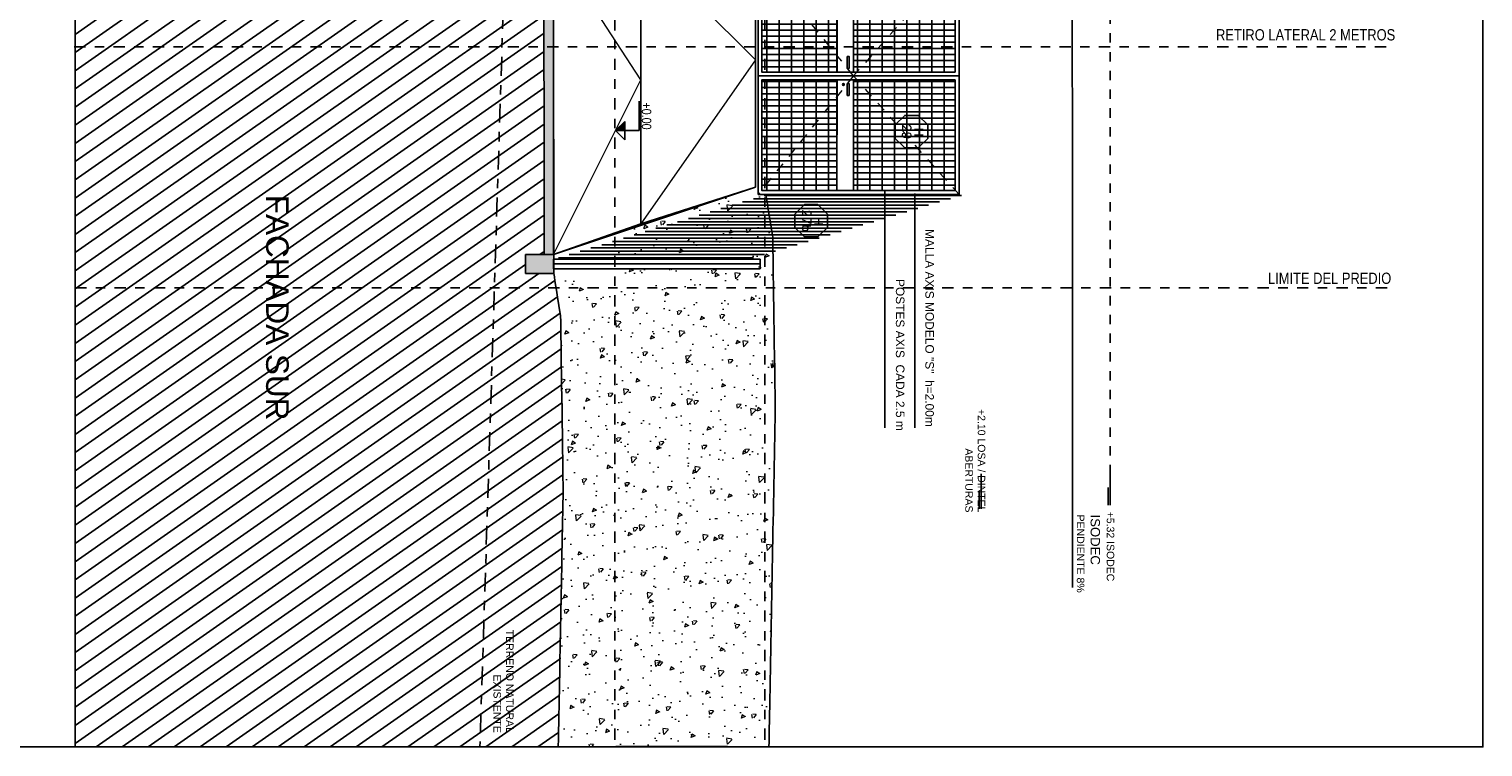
# Model space of a CAD drawing. Header units: millimetres. Extents: x 4617 to 4884, y 1258 to 1784.
# Tile 17 of 168: x 4701 to 4717, y 1261 to 1269. Entities that reach past the tile are written whole.
import ezdxf
from ezdxf.enums import TextEntityAlignment as Align

# ---------------------------------------------------------------- set-up
doc = ezdxf.new("R2010")
doc.units = ezdxf.units.MM
doc.header["$LTSCALE"] = 0.4
for name, pattern in [('DASHDOT', [1, 0.5, -0.25, 0, -0.25]), ('DOT', [6.35, 0, -6.35]), ('RAYITAS', [0.375, 0.25, -0.125])]:
    doc.linetypes.add(name, pattern=pattern)
for name, color, linetype in [('00 AC - ABERTURAS ALUMINIO - TIPO', 3, 'Continuous'), ('00 AC - TEXTOS', 3, 'Continuous'), ('200', 6, 'Continuous'), ('200cotas50', 1, 'Continuous'), ('A HERRERÍA', 4, 'Continuous'), ('A MURO', 1, 'Continuous'), ('A PROYECCION', 8, 'Continuous'), ('A VEGETACIÓN', 253, 'Continuous'), ('TXT', 3, 'Continuous'), ('TXT COTA', 3, 'Continuous'), ('TXT TERMINACIONES', 3, 'Continuous')]:
    doc.layers.add(name, color=color, linetype=linetype)
doc.layers.add('04 gris', color=252, linetype='Continuous', lineweight=13)
doc.layers.add('A_PAVIMENTO EXT_', color=254, linetype='Continuous', lineweight=9)
doc.styles.add('arial', font='arial.ttf')
doc.styles.add('ARIAL NARROW', font='ARIALN.TTF')
doc.styles.add('ROMANS', font='romans', dxfattribs={"height": 2})
doc.styles.add('SaAS simplex', font='simplex.shx', dxfattribs={"width": 0.8})
doc.dimstyles.new('COTAS 125', dxfattribs={"dimscale": 0.01, "dimtxt": 15, "dimasz": 8, "dimexe": 5, "dimexo": 20, "dimgap": 10, "dimtad": 0, "dimzin": 9, "dimdsep": 46, "dimtxsty": 'SaAS simplex', "dimblk": 'OBLIQUE', "dimcen": 0, "dimclrd": 8, "dimclre": 8, "dimclrt": 256, "dimadec": 1, "dimazin": 0, "dimtfac": 1, "dimtmove": 2, "dimatfit": 3, "dimldrblk": 'OBLIQUE', "dimfxl": 10, "dimlwd": -1, "dimlwe": -1, "dimarcsym": 0})
pattern_1 = [(5e-14, (1.36614, -1.12543), (1e-16, 0.132), [])]
pattern_2 = [(5e-14, (1.36618, -1.30033), (1e-16, 0.132), [])]

# ---------------------------------------------------------------- blocks, each defined once
blk = doc.blocks.new('Nivel corte')
at = {"color": 0}
for p, q in [((0, 0.2), (0.25, 0.2)), ((0, 0), (0, 0.2)), ((0.078, 0.078), (-0.078, 0.078)), ((0, 0), (-0.078, 0.078)), ((0, 0), (0.078, 0.078))]:
    blk.add_line(p, q, dxfattribs=at)
blk.add_solid([(0, 0), (0.078, 0.078), (0, 0.078), (0.078, 0.078)], dxfattribs=at)
at = {"color": 0, "style": 'ARIAL NARROW', "flags": 4}
blk.add_attdef('NIVEL', text='', height=0.08, dxfattribs=at).set_placement((0.125, 0.2), align=Align.BOTTOM_CENTER)
blk = doc.blocks.new('_Oblique')
at = {"layer": 'TXT COTA', "color": 0, "lineweight": -2}
blk.add_line((-0.5, -0.5), (0.5, 0.5), dxfattribs=at)
blk = doc.blocks.new('Portones grandes')
at = {"layer": 'A HERRERÍA'}
h = blk.add_hatch(dxfattribs=at)
h.set_pattern_fill('_USER', color=254, scale=0.132, angle=90, pattern_type=0)
h.set_pattern_definition(pattern_1)
h.paths.add_polyline_path([(1.222, -0.04), (0.04, -0.04), (0.04, -1.125), (1.222, -1.125)])
h = blk.add_hatch(dxfattribs=at)
h.set_pattern_fill('_USER', color=254, scale=0.065, angle=180, pattern_type=0)
h.set_pattern_definition([(90, (0.63108, -1.300426), (-0.065, 2e-17), [])])
h.paths.add_polyline_path([(1.222, -0.04), (0.04, -0.04), (0.04, -1.125), (1.222, -1.125)])
h.paths.add_polyline_path([(0.04, -1.301), (1.222, -1.301), (1.222, -2.1), (0.04, -2.1)])
h = blk.add_hatch(dxfattribs=at)
h.set_pattern_fill('_USER', color=254, scale=0.132, angle=90, pattern_type=0)
h.set_pattern_definition(pattern_1)
h.paths.add_polyline_path([(1.302, -0.04), (2.484, -0.04), (2.484, -1.125), (1.302, -1.125)])
h = blk.add_hatch(dxfattribs=at)
h.set_pattern_fill('_USER', color=254, scale=0.065, angle=180, pattern_type=0)
h.set_pattern_definition([(90, (1.893237, -1.125426), (-0.065, 2e-17), [])])
h.paths.add_polyline_path([(1.302, -0.04), (2.484, -0.04), (2.484, -1.125), (1.302, -1.125)])
h.paths.add_polyline_path([(2.484, -1.301), (1.302, -1.301), (1.302, -2.1), (2.484, -2.1)])
h = blk.add_hatch(dxfattribs=at)
h.set_pattern_fill('_USER', color=254, scale=0.132, angle=90, pattern_type=0)
h.set_pattern_definition(pattern_2)
h.paths.add_polyline_path([(0.04, -1.301), (1.222, -1.301), (1.222, -2.1), (0.04, -2.1)])
h = blk.add_hatch(dxfattribs=at)
h.set_pattern_fill('_USER', color=254, scale=0.132, angle=90, pattern_type=0)
h.set_pattern_definition(pattern_2)
h.paths.add_polyline_path([(2.484, -1.301), (1.302, -1.301), (1.302, -2.1), (2.484, -2.1)])
at = {"layer": '04 gris', "linetype": 'RAYITAS', "ltscale": 0.3}
for points in [[(0, 0), (1.262, -1.125), (0, -2.14)], [(2.524, 0), (1.262, -1.125), (2.524, -2.14)]]:
    blk.add_lwpolyline(points, dxfattribs=at)
at = {"layer": 'A HERRERÍA'}
for points in [[(1.262, 0), (0, 0), (0, -2.14), (1.262, -2.14)], [(1.262, 0), (2.524, 0), (2.524, -2.14), (1.262, -2.14)], [(1.222, -0.04), (0.04, -0.04), (0.04, -2.1), (1.222, -2.1)], [(1.222, -0.04), (0.04, -0.04), (0.04, -1.125), (1.222, -1.125)], [(1.302, -0.04), (2.484, -0.04), (2.484, -2.1), (1.302, -2.1)], [(1.302, -0.04), (2.484, -0.04), (2.484, -1.125), (1.302, -1.125)], [(0.04, -1.301), (1.222, -1.301), (1.222, -2.1), (0.04, -2.1)], [(2.484, -1.301), (1.302, -1.301), (1.302, -2.1), (2.484, -2.1)]]:
    blk.add_lwpolyline(points, close=True, dxfattribs=at)
at = {"layer": 'A HERRERÍA', "elevation": 0}
for points in [[(1.222, -1.3), (0.04, -1.301), (0.04, -1.126), (1.222, -1.125)], [(1.054, -1.191), (1.054, -1.171), (1.181, -1.171), (1.181, -1.191)], [(1.302, -1.3), (2.484, -1.301), (2.484, -1.126), (1.302, -1.125)], [(1.47, -1.191), (1.47, -1.171), (1.343, -1.171), (1.343, -1.191)]]:
    blk.add_lwpolyline(points, close=True, dxfattribs=at)
at = {"layer": 'A HERRERÍA'}
blk.add_circle((1.171, -1.232), 0.00969, dxfattribs=at)
blk = doc.blocks.new('*U575')
at = {"color": 0, "linetype": 'ByBlock', "ltscale": 0.1}
blk.add_lwpolyline([(0, 0.344), (0.119, 0.344), (0.288, 0.175), (0.288, -0.064), (0.119, -0.233), (0, -0.233), (-0.119, -0.233), (-0.288, -0.064), (-0.288, 0.175), (-0.119, 0.344)], close=True, dxfattribs=at)
at = {"color": 0, "style": 'ROMANS', "width": 1.1}
blk.add_text('H', height=0.15, dxfattribs=at).set_placement((-0.088, 0.112))
at = {"color": 0, "linetype": 'ByBlock', "style": 'ROMANS', "width": 1.05}
blk.add_attdef('NRO', text='', height=0.15, dxfattribs=at).set_placement((0, -0.027), align=Align.MIDDLE)

msp = doc.modelspace()

# ---------------------------------------------------------------- hatches: boundary and pattern name
at = {"layer": 'A HERRERÍA'}
h = msp.add_hatch(dxfattribs=at)
h.set_pattern_fill('_USER', color=254, scale=0.035, angle=90, pattern_type=0)
h.set_pattern_definition([(360, (97.613837, 863.74182), (5e-17, 0.035), [])])
h.paths.add_polyline_path([(4709.059, 1266.366), (4711.344, 1267.052), (4709.242, 1267.052), (4706.981, 1266.366)])
at = {"layer": 'A MURO'}
h = msp.add_hatch(color=256, dxfattribs=at)
h.dxf.hatch_style = 1
h.paths.add_polyline_path([(4706.867, 1281.201), (4706.882, 1266.416), (4706.982, 1266.416), (4706.962, 1281.202)])
h = msp.add_hatch(color=256, dxfattribs=at)
h.dxf.hatch_style = 1
h.paths.add_polyline_path([(4706.982, 1266.416), (4706.982, 1266.216), (4706.682, 1266.216), (4706.682, 1266.416)])
at = {"layer": 'A VEGETACIÓN'}
h = msp.add_hatch(dxfattribs=at)
h.set_pattern_fill('LINE', color=253, scale=0.05, angle=-55, double=1)
h.set_pattern_definition([(215, (97.61384, 995.19953), (0.091055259, -0.130040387), [])])
h.paths.add_polyline_path([(4705.614, 1314.899), (4705.628, 1314.946), (4705.628, 1314.948), (4705.632, 1314.975), (4705.637, 1315.001), (4705.642, 1315.028), (4705.648, 1315.055), (4705.654, 1315.082), (4705.661, 1315.109), (4705.668, 1315.136), (4705.675, 1315.163), (4705.683, 1315.19), (4705.691, 1315.217), (4705.7, 1315.244), (4705.709, 1315.272), (4705.719, 1315.299), (4705.728, 1315.326), (4705.738, 1315.354), (4705.748, 1315.381), (4705.758, 1315.408), (4705.769, 1315.436), (4705.78, 1315.463), (4705.79, 1315.491), (4705.801, 1315.519), (4705.812, 1315.546), (4705.824, 1315.574), (4705.835, 1315.602), (4705.846, 1315.629), (4705.857, 1315.657), (4705.868, 1315.685), (4705.879, 1315.713), (4705.89, 1315.741), (4705.901, 1315.769), (4705.912, 1315.797), (4705.923, 1315.825), (4705.933, 1315.853), (4705.943, 1315.881), (4705.953, 1315.909), (4705.963, 1315.937), (4705.973, 1315.966), (4705.982, 1315.994), (4705.991, 1316.022), (4705.999, 1316.05), (4706.008, 1316.079), (4706.015, 1316.107), (4706.023, 1316.136), (4706.03, 1316.164), (4706.037, 1316.193), (4706.044, 1316.221), (4706.05, 1316.25), (4706.056, 1316.278), (4706.062, 1316.307), (4706.068, 1316.336), (4706.073, 1316.364), (4706.078, 1316.393), (4706.083, 1316.422), (4706.087, 1316.451), (4706.091, 1316.479), (4706.095, 1316.508), (4706.099, 1316.537), (4706.102, 1316.566), (4706.106, 1316.595), (4706.109, 1316.624), (4706.111, 1316.653), (4706.114, 1316.682), (4706.116, 1316.711), (4706.119, 1316.74), (4706.121, 1316.769), (4706.123, 1316.798), (4706.124, 1316.827), (4706.126, 1316.856), (4706.127, 1316.885), (4706.128, 1316.914), (4706.129, 1316.943), (4706.13, 1316.972), (4706.131, 1317.001), (4706.132, 1317.03), (4706.132, 1317.06), (4706.132, 1317.089), (4706.133, 1317.118), (4706.133, 1317.147), (4706.133, 1317.176), (4706.133, 1317.206), (4706.133, 1317.235), (4706.132, 1317.264), (4706.132, 1317.293), (4706.132, 1317.323), (4706.131, 1317.352), (4706.131, 1317.381), (4706.13, 1317.41), (4706.13, 1317.44), (4706.129, 1317.469), (4706.128, 1317.498), (4706.128, 1317.528), (4706.127, 1317.557), (4706.126, 1317.586), (4706.126, 1317.615), (4706.125, 1317.645), (4706.124, 1317.674), (4706.123, 1317.703), (4706.123, 1317.733), (4706.122, 1317.762), (4706.121, 1317.791), (4706.121, 1317.82), (4706.12, 1317.85), (4706.12, 1317.879), (4706.119, 1317.908), (4706.119, 1317.937), (4706.118, 1317.967), (4706.118, 1317.996), (4706.118, 1318.025), (4706.118, 1318.054), (4706.118, 1318.083), (4706.118, 1318.112), (4706.118, 1318.142), (4706.118, 1318.171), (4706.118, 1318.2), (4706.119, 1318.229), (4706.12, 1318.258), (4706.12, 1318.287), (4706.121, 1318.316), (4706.122, 1318.345), (4706.123, 1318.374), (4706.125, 1318.403), (4706.126, 1318.432), (4706.128, 1318.461), (4706.13, 1318.49), (4706.132, 1318.519), (4706.134, 1318.548), (4706.136, 1318.577), (4706.139, 1318.606), (4706.142, 1318.635), (4706.347, 1328.564), (4701.883, 1328.564), (4701.883, 1261.169), (4707.031, 1261.169), (4707.032, 1261.18), (4707.032, 1261.201), (4707.034, 1261.298), (4707.034, 1261.331), (4707.035, 1261.363), (4707.035, 1261.385), (4707.036, 1261.406), (4707.036, 1261.417), (4707.037, 1261.471), (4707.037, 1261.482), (4707.038, 1261.503), (4707.038, 1261.536), (4707.038, 1261.546), (4707.039, 1261.59), (4707.04, 1261.611), (4707.04, 1261.622), (4707.04, 1261.633), (4707.04, 1261.644), (4707.041, 1261.654), (4707.041, 1261.665), (4707.042, 1261.719), (4707.042, 1261.73), (4707.048, 1262.032), (4707.048, 1262.043), (4707.048, 1262.064), (4707.048, 1262.075), (4707.049, 1262.086), (4707.05, 1262.161), (4707.05, 1262.183), (4707.051, 1262.194), (4707.051, 1262.204), (4707.051, 1262.226), (4707.053, 1262.301), (4707.053, 1262.312), (4707.053, 1262.334), (4707.054, 1262.345), (4707.054, 1262.355), (4707.054, 1262.377), (4707.054, 1262.388), (4707.055, 1262.399), (4707.056, 1262.452), (4707.056, 1262.463), (4707.056, 1262.474), (4707.057, 1262.506), (4707.057, 1262.528), (4707.057, 1262.55), (4707.058, 1262.571), (4707.058, 1262.582), (4707.06, 1262.69), (4707.06, 1262.701), (4707.063, 1262.83), (4707.063, 1262.852), (4707.063, 1262.862), (4707.064, 1262.873), (4707.066, 1262.992), (4707.066, 1263.003), (4707.066, 1263.024), (4707.067, 1263.035), (4707.07, 1263.208), (4707.07, 1263.218), (4707.072, 1263.305), (4707.072, 1263.315), (4707.073, 1263.391), (4707.073, 1263.402), (4707.075, 1263.466), (4707.075, 1263.477), (4707.076, 1263.542), (4707.077, 1263.563), (4707.077, 1263.574), (4707.077, 1263.585), (4707.078, 1263.661), (4707.079, 1263.671), (4707.08, 1263.725), (4707.08, 1263.758), (4707.081, 1263.801), (4707.081, 1263.812), (4707.082, 1263.855), (4707.082, 1263.865), (4707.083, 1263.887), (4707.083, 1263.909), (4707.083, 1263.93), (4707.083, 1263.939), (4707.083, 1263.948), (4707.083, 1263.957), (4707.083, 1263.966), (4707.082, 1264.056), (4707.081, 1264.065), (4707.081, 1264.082), (4707.08, 1264.127), (4707.08, 1264.145), (4707.08, 1264.154), (4707.079, 1264.198), (4707.079, 1264.207), (4707.079, 1264.216), (4707.079, 1264.251), (4707.078, 1264.26), (4707.078, 1264.269), (4707.078, 1264.278), (4707.078, 1264.296), (4707.078, 1264.305), (4707.078, 1264.322), (4707.077, 1264.348), (4707.077, 1264.357), (4707.077, 1264.375), (4707.077, 1264.384), (4707.076, 1264.392), (4707.076, 1264.401), (4707.076, 1264.41), (4707.076, 1264.427), (4707.076, 1264.436), (4707.075, 1264.471), (4707.075, 1264.488), (4707.075, 1264.505), (4707.075, 1264.514), (4707.074, 1264.531), (4707.074, 1264.557), (4707.074, 1264.565), (4707.074, 1264.574), (4707.073, 1264.591), (4707.073, 1264.608), (4707.073, 1264.641), (4707.073, 1264.65), (4707.072, 1264.717), (4707.071, 1264.725), (4707.071, 1264.733), (4707.071, 1264.741), (4707.071, 1264.75), (4707.071, 1264.758), (4707.071, 1264.766), (4707.07, 1264.831), (4707.07, 1264.839), (4707.069, 1264.871), (4707.069, 1264.879), (4707.069, 1264.887), (4707.069, 1264.895), (4707.069, 1264.903), (4707.069, 1264.911), (4707.068, 1264.919), (4707.068, 1264.935), (4707.068, 1264.95), (4707.068, 1264.958), (4707.068, 1264.966), (4707.068, 1264.974), (4707.067, 1264.997), (4707.067, 1265.02), (4707.066, 1265.065), (4707.066, 1265.073), (4707.066, 1265.08), (4707.066, 1265.095), (4707.066, 1265.102), (4707.066, 1265.11), (4707.065, 1265.117), (4707.065, 1265.124), (4707.065, 1265.132), (4707.065, 1265.139), (4707.065, 1265.16), (4707.064, 1265.182), (4707.064, 1265.21), (4707.064, 1265.217), (4707.064, 1265.224), (4707.064, 1265.231), (4707.064, 1265.238), (4707.063, 1265.245), (4707.063, 1265.252), (4707.063, 1265.259), (4707.063, 1265.265), (4707.063, 1265.286), (4707.063, 1265.306), (4707.062, 1265.312), (4707.062, 1265.358), (4707.062, 1265.364), (4707.062, 1265.371), (4707.061, 1265.415), (4707.061, 1265.421), (4707.061, 1265.427), (4707.061, 1265.433), (4707.061, 1265.439), (4707.06, 1265.445), (4707.06, 1265.451), (4707.06, 1265.457), (4707.06, 1265.463), (4707.06, 1265.469), (4707.06, 1265.475), (4707.06, 1265.48), (4707.06, 1265.486), (4707.06, 1265.492), (4707.06, 1265.498), (4707.059, 1265.509), (4707.059, 1265.515), (4707.059, 1265.52), (4707.059, 1265.526), (4707.059, 1265.531), (4707.059, 1265.537), (4707.059, 1265.542), (4707.058, 1265.574), (4707.058, 1265.58), (4707.058, 1265.585), (4707.058, 1265.59), (4707.058, 1265.595), (4707.058, 1265.6), (4707.058, 1265.605), (4707.058, 1265.615), (4707.058, 1265.62), (4707.058, 1265.625), (4707.058, 1265.63), (4707.058, 1265.635), (4707.057, 1265.639), (4707.057, 1265.649), (4707.057, 1265.654), (4707.057, 1265.663), (4707.057, 1265.672), (4707.057, 1265.676), (4707.057, 1265.69), (4707.057, 1265.698), (4707.057, 1265.703), (4707.056, 1265.707), (4707.056, 1265.711), (4707.056, 1265.727), (4707.056, 1265.731), (4707.056, 1265.735), (4707.056, 1265.743), (4707.056, 1265.747), (4707.056, 1265.75), (4707.056, 1265.754), (4707.056, 1265.758), (4707.056, 1265.762), (4707.056, 1265.765), (4707.055, 1265.769), (4707.054, 1265.772), (4707.054, 1265.776), (4707.053, 1265.78), (4707.053, 1265.783), (4707.052, 1265.787), (4707.051, 1265.79), (4707.051, 1265.794), (4707.05, 1265.797), (4707.05, 1265.801), (4707.049, 1265.804), (4707.049, 1265.808), (4707.048, 1265.811), (4707.047, 1265.815), (4707.047, 1265.818), (4707.046, 1265.822), (4707.046, 1265.825), (4707.045, 1265.828), (4707.045, 1265.832), (4707.044, 1265.835), (4707.044, 1265.838), (4707.043, 1265.841), (4707.043, 1265.845), (4707.042, 1265.848), (4707.042, 1265.851), (4707.041, 1265.854), (4707.041, 1265.858), (4707.04, 1265.861), (4707.04, 1265.864), (4707.039, 1265.867), (4707.038, 1265.87), (4707.038, 1265.873), (4707.038, 1265.876), (4707.037, 1265.879), (4707.037, 1265.882), (4707.036, 1265.885), (4707.036, 1265.888), (4707.035, 1265.891), (4707.035, 1265.894), (4707.034, 1265.897), (4707.034, 1265.9), (4707.033, 1265.903), (4707.033, 1265.906), (4707.032, 1265.909), (4707.032, 1265.912), (4707.031, 1265.915), (4707.031, 1265.917), (4707.03, 1265.92), (4707.03, 1265.923), (4707.03, 1265.926), (4707.029, 1265.929), (4707.029, 1265.931), (4707.028, 1265.934), (4707.028, 1265.937), (4707.027, 1265.939), (4707.027, 1265.942), (4707.026, 1265.945), (4707.026, 1265.947), (4707.026, 1265.95), (4707.025, 1265.953), (4707.025, 1265.955), (4707.024, 1265.958), (4707.024, 1265.96), (4707.024, 1265.963), (4707.023, 1265.966), (4707.023, 1265.968), (4707.022, 1265.971), (4707.022, 1265.973), (4707.022, 1265.976), (4707.021, 1265.978), (4707.021, 1265.98), (4707.02, 1265.983), (4707.02, 1265.985), (4707.02, 1265.988), (4707.019, 1265.99), (4707.019, 1265.992), (4707.018, 1265.995), (4707.018, 1265.997), (4707.018, 1265.999), (4707.017, 1266.002), (4707.017, 1266.004), (4707.017, 1266.006), (4707.016, 1266.008), (4707.016, 1266.011), (4707.016, 1266.013), (4707.015, 1266.015), (4707.015, 1266.017), (4707.015, 1266.019), (4707.014, 1266.022), (4707.014, 1266.024), (4707.014, 1266.026), (4707.013, 1266.028), (4707.013, 1266.03), (4707.013, 1266.032), (4707.012, 1266.034), (4707.012, 1266.036), (4707.012, 1266.038), (4707.011, 1266.04), (4707.011, 1266.042), (4707.011, 1266.044), (4707.01, 1266.046), (4707.01, 1266.048), (4707.01, 1266.05), (4707.009, 1266.052), (4707.009, 1266.054), (4707.009, 1266.056), (4707.008, 1266.058), (4707.008, 1266.06), (4707.008, 1266.062), (4707.008, 1266.064), (4707.007, 1266.065), (4707.007, 1266.067), (4707.007, 1266.069), (4707.006, 1266.071), (4707.006, 1266.073), (4707.006, 1266.075), (4707.005, 1266.076), (4707.005, 1266.078), (4707.005, 1266.08), (4707.005, 1266.081), (4707.004, 1266.083), (4707.004, 1266.085), (4707.004, 1266.087), (4707.004, 1266.088), (4707.003, 1266.09), (4707.003, 1266.092), (4707.003, 1266.093), (4707.003, 1266.095), (4707.002, 1266.096), (4707.002, 1266.098), (4707.002, 1266.1), (4707.002, 1266.101), (4707.001, 1266.103), (4707.001, 1266.104), (4707.001, 1266.106), (4707.001, 1266.107), (4707, 1266.109), (4707, 1266.11), (4707, 1266.112), (4707, 1266.113), (4706.999, 1266.115), (4706.999, 1266.116), (4706.999, 1266.118), (4706.999, 1266.119), (4706.998, 1266.121), (4706.998, 1266.122), (4706.998, 1266.123), (4706.998, 1266.125), (4706.998, 1266.126), (4706.997, 1266.127), (4706.997, 1266.129), (4706.997, 1266.13), (4706.997, 1266.131), (4706.996, 1266.133), (4706.996, 1266.134), (4706.996, 1266.135), (4706.996, 1266.137), (4706.996, 1266.138), (4706.995, 1266.139), (4706.995, 1266.14), (4706.995, 1266.142), (4706.995, 1266.143), (4706.995, 1266.144), (4706.994, 1266.145), (4706.994, 1266.146), (4706.994, 1266.148), (4706.994, 1266.149), (4706.994, 1266.15), (4706.994, 1266.151), (4706.993, 1266.152), (4706.993, 1266.153), (4706.993, 1266.154), (4706.993, 1266.155), (4706.993, 1266.157), (4706.992, 1266.158), (4706.992, 1266.159), (4706.992, 1266.16), (4706.992, 1266.161), (4706.992, 1266.162), (4706.992, 1266.163), (4706.991, 1266.164), (4706.991, 1266.165), (4706.991, 1266.166), (4706.991, 1266.167), (4706.991, 1266.168), (4706.991, 1266.169), (4706.99, 1266.17), (4706.99, 1266.171), (4706.99, 1266.172), (4706.99, 1266.173), (4706.99, 1266.174), (4706.99, 1266.174), (4706.989, 1266.175), (4706.989, 1266.176), (4706.989, 1266.177), (4706.989, 1266.178), (4706.989, 1266.179), (4706.989, 1266.18), (4706.989, 1266.181), (4706.988, 1266.181), (4706.988, 1266.182), (4706.988, 1266.183), (4706.988, 1266.184), (4706.988, 1266.185), (4706.988, 1266.186), (4706.988, 1266.186), (4706.987, 1266.187), (4706.987, 1266.188), (4706.987, 1266.189), (4706.987, 1266.189), (4706.987, 1266.19), (4706.987, 1266.191), (4706.987, 1266.192), (4706.987, 1266.192), (4706.986, 1266.193), (4706.986, 1266.194), (4706.986, 1266.194), (4706.986, 1266.195), (4706.986, 1266.196), (4706.986, 1266.196), (4706.986, 1266.197), (4706.986, 1266.198), (4706.985, 1266.198), (4706.985, 1266.199), (4706.985, 1266.2), (4706.985, 1266.2), (4706.985, 1266.201), (4706.985, 1266.202), (4706.985, 1266.202), (4706.985, 1266.203), (4706.984, 1266.203), (4706.984, 1266.204), (4706.984, 1266.204), (4706.984, 1266.205), (4706.984, 1266.206), (4706.984, 1266.206), (4706.984, 1266.207), (4706.984, 1266.207), (4706.984, 1266.208), (4706.984, 1266.208), (4706.983, 1266.209), (4706.983, 1266.209), (4706.983, 1266.21), (4706.983, 1266.21), (4706.983, 1266.211), (4706.983, 1266.211), (4706.983, 1266.212), (4706.983, 1266.212), (4706.983, 1266.213), (4706.982, 1266.213), (4706.982, 1266.214), (4706.982, 1266.214), (4706.982, 1266.215), (4706.982, 1266.215), (4706.982, 1266.215), (4706.982, 1266.216), (4706.682, 1266.216), (4706.682, 1266.416), (4706.882, 1266.416), (4706.882, 1277.192), (4706.792, 1303.823), (4706.792, 1306.777), (4706.882, 1311.426), (4706.841, 1311.426), (4706.841, 1311.626), (4707.041, 1311.626), (4706.975, 1311.706), (4706.91, 1311.787), (4706.845, 1311.868), (4706.779, 1311.949), (4706.715, 1312.03), (4706.65, 1312.112), (4706.586, 1312.194), (4706.523, 1312.278), (4706.461, 1312.362), (4706.399, 1312.447), (4706.337, 1312.532), (4706.277, 1312.619), (4706.218, 1312.708), (4706.16, 1312.797), (4706.103, 1312.888), (4706.047, 1312.98), (4705.993, 1313.074), (4705.94, 1313.17), (4705.888, 1313.267), (4705.839, 1313.366), (4705.793, 1313.465), (4705.749, 1313.566), (4705.709, 1313.668), (4705.672, 1313.77), (4705.64, 1313.873), (4705.611, 1313.976), (4705.588, 1314.08), (4705.57, 1314.183), (4705.557, 1314.287), (4705.55, 1314.39), (4705.549, 1314.493), (4705.555, 1314.596), (4705.569, 1314.698), (4705.588, 1314.799)])
at = {"layer": 'A_PAVIMENTO EXT_'}
h = msp.add_hatch(dxfattribs=at)
h.set_pattern_fill('AR-CONC', color=256, scale=0.0025, angle=-90)
h.set_pattern_definition([(230, (97.51372, 863.74182), (-0.455461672, 0.039847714), [0.047625, -0.523875]), (175, (97.5137, 863.7418), (0.088108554, -0.477642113), [0.0381, -0.41910146]), (280.451445, (97.47577, 863.74514), (-0.367353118, -0.43779438), [0.04047502, -0.44522561]), (226.1842, (97.5137, 863.6148), (-0.6776976, 0.10510582), [0.0714375, -0.7858125]), (276.635558, (97.45725, 863.6236), (-0.593510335, -0.61856531), [0.06071256, -0.66783902]), (171.184151, (97.5137, 863.6148), (-0.59351034, -0.61856531), [0.05714992, -0.62864933]), (201, (97.45022, 863.64657), (-0.379035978, 0.255662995), [0.047625, -0.523875]), (146, (97.4502, 863.64657), (-0.15450507, -0.460469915), [0.0381, -0.4191]), (251.451445, (97.41863, 863.66788), (-0.53354105, -0.204806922), [0.04047502, -0.445224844]), (217.5, (97.51372, 863.74182), (-0.007721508, -0.211387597), [0, -0.41402, 0, -0.42545, 0, -0.4206875]), (187.5, (97.51372, 863.74182), (-0.167049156, -0.250451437), [0, -0.24257, 0, -0.404495, 0, -0.1603375]), (147.5, (97.65533, 863.74182), (-0.338976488, 0.01432186), [0, -0.15875, 0, -0.4953, 0, -0.657225]), (137.5, (97.71883, 863.74182), (-0.370322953, -0.063566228), [0, -0.206375, 0, -0.32893, 0, -0.466725])])
h.paths.add_polyline_path([(4707.642, 1261.169), (4709.242, 1261.169), (4709.242, 1266.145), (4707.642, 1266.145)])
edge = h.paths.add_edge_path()
edge.add_spline(control_points=[(4709.343, 1264.766), (4709.336, 1265.269), (4709.328, 1265.772), (4709.323, 1266.145)], knot_values=[2.453233, 2.453233, 2.453233, 2.453233, 2.729067, 2.729067, 2.729067, 2.729067], weights=[1, 1, 1, 1], degree=3, periodic=0)
edge.add_line((4709.323, 1266.145), (4709.242, 1266.145))
edge.add_line((4709.242, 1266.145), (4709.242, 1261.169))
edge.add_line((4709.242, 1261.169), (4709.276, 1261.169))
edge.add_spline(control_points=[(4709.276, 1261.169), (4709.278, 1261.309), (4709.281, 1261.449), (4709.284, 1261.589)], knot_values=[3.416436, 3.416436, 3.416436, 3.416436, 3.50735, 3.50735, 3.50735, 3.50735], weights=[1, 1, 1, 1], degree=3, periodic=0)
edge.add_spline(control_points=[(4709.284, 1261.589), (4709.303, 1262.648), (4709.323, 1263.707), (4709.343, 1264.766)], knot_values=[2.729067, 2.729067, 2.729067, 2.729067, 3.416436, 3.416436, 3.416436, 3.416436], weights=[1, 1, 1, 1], degree=3, periodic=0)
h.paths.add_polyline_path([(4709.242, 1266.216), (4709.242, 1266.416), (4707.642, 1266.416), (4707.642, 1266.366), (4709.059, 1266.366), (4709.059, 1266.266), (4707.642, 1266.266), (4707.642, 1266.216)])
edge = h.paths.add_edge_path()
edge.add_line((4709.242, 1266.216), (4709.321, 1266.216))
edge.add_spline(control_points=[(4709.321, 1266.216), (4709.32, 1266.289), (4709.319, 1266.356), (4709.318, 1266.416)], knot_values=[2.378461, 2.378461, 2.378461, 2.378461, 2.435258, 2.435258, 2.435258, 2.435258], weights=[1, 1, 1, 1], degree=3, periodic=0)
edge.add_line((4709.318, 1266.416), (4709.242, 1266.416))
edge.add_line((4709.242, 1266.416), (4709.242, 1266.216))
edge = h.paths.add_edge_path()
edge.add_spline(control_points=[(4709.323, 1266.145), (4709.322, 1266.169), (4709.322, 1266.193), (4709.321, 1266.216)], knot_values=[2.435258, 2.435258, 2.435258, 2.435258, 2.453233, 2.453233, 2.453233, 2.453233], weights=[1, 1, 1, 1], degree=3, periodic=0)
edge.add_line((4709.321, 1266.216), (4709.242, 1266.216))
edge.add_line((4709.242, 1266.216), (4709.242, 1266.145))
edge.add_line((4709.242, 1266.145), (4709.323, 1266.145))
h.paths.add_polyline_path([(4709.242, 1266.145), (4709.242, 1266.216), (4707.642, 1266.216), (4707.642, 1266.145)])
h.paths.add_polyline_path([(4709.242, 1266.416), (4709.242, 1267.058), (4708.901, 1267.058), (4707.642, 1266.637), (4707.642, 1266.416)])
edge = h.paths.add_edge_path()
edge.add_spline(control_points=[(4709.318, 1266.416), (4709.317, 1266.489), (4709.316, 1266.551), (4709.316, 1266.601)], knot_values=[2.309804, 2.309804, 2.309804, 2.309804, 2.378461, 2.378461, 2.378461, 2.378461], weights=[1, 1, 1, 1], degree=3, periodic=0)
edge.add_spline(control_points=[(4709.316, 1266.601), (4709.264, 1266.915), (4709.25, 1267.016), (4709.242, 1267.052)], knot_values=[2.28043, 2.28043, 2.28043, 2.28043, 2.309804, 2.309804, 2.309804, 2.309804], weights=[1, 1, 1, 1], degree=3, periodic=0)
edge.add_line((4709.242, 1267.052), (4709.242, 1266.416))
edge.add_line((4709.242, 1266.416), (4709.318, 1266.416))
edge = h.paths.add_edge_path()
edge.add_line((4707.031, 1261.169), (4707.642, 1261.169))
edge.add_line((4707.642, 1261.169), (4707.642, 1266.145))
edge.add_line((4707.642, 1266.145), (4706.995, 1266.145))
edge.add_spline(control_points=[(4706.995, 1266.145), (4707.005, 1266.079), (4707.023, 1265.966), (4707.056, 1265.765)], knot_values=[2.29103, 2.29103, 2.29103, 2.29103, 2.309804, 2.309804, 2.309804, 2.309804], weights=[1, 1, 1, 1], degree=3, periodic=0)
edge.add_spline(control_points=[(4707.056, 1265.765), (4707.06, 1265.459), (4707.072, 1264.695), (4707.083, 1263.93)], knot_values=[2.309804, 2.309804, 2.309804, 2.309804, 2.729067, 2.729067, 2.729067, 2.729067], weights=[1, 1, 1, 1], degree=3, periodic=0)
edge.add_spline(control_points=[(4707.083, 1263.93), (4707.066, 1263.01), (4707.049, 1262.089), (4707.031, 1261.169)], knot_values=[2.729067, 2.729067, 2.729067, 2.729067, 3.326464, 3.326464, 3.326464, 3.326464], weights=[1, 1, 1, 1], degree=3, periodic=0)

# ---------------------------------------------------------------- linework, layer by layer
at = {"layer": '04 gris'}
for points in [[(4706.981, 1266.416), (4707.912, 1268.278), (4706.981, 1269.712)], [(4707.912, 1269.712), (4709.133, 1268.492), (4707.912, 1266.744)]]:
    msp.add_lwpolyline(points, dxfattribs=at)
at = {"layer": '200', "color": 2, "linetype": 'DASHDOT', "ltscale": 0.6}
for p, q in [((4701.872, 1268.629), (4715.92, 1268.629, -0.5)), ((4701.883, 1266.062), (4715.863, 1266.062))]:
    msp.add_line(p, q, dxfattribs=at)
for points in [[(4707.633, 1328.564), (4707.633, 1261.169)], [(4709.233, 1328.564), (4709.233, 1261.169)]]:
    msp.add_lwpolyline(points, dxfattribs=at)
at = {"layer": '200', "color": 90, "linetype": 'DASHDOT'}
msp.add_lwpolyline([(4706.633, 1312.135), (4707.133, 1304.937), (4707.633, 1292.565), (4707.133, 1277.527), (4706.633, 1275.019), (4706.196, 1261.169)], dxfattribs=at)
at = {"layer": 'A HERRERÍA'}
for points in [[(4706.981, 1266.366), (4709.182, 1266.366), (4709.182, 1266.266), (4706.981, 1266.266), (4706.981, 1266.366)], [(4706.981, 1266.316), (4709.182, 1266.316)]]:
    msp.add_lwpolyline(points, dxfattribs=at)
at = {"layer": 'A MURO'}
msp.add_line((4709.133, 1267.135), (4706.981, 1266.416), dxfattribs=at)
for points in [[(4701.883, 1328.564), (4701.883, 1261.169), (4686.883, 1261.169), (4686.883, 1328.564)], [(4716.883, 1328.564), (4716.883, 1261.169), (4701.883, 1261.169), (4701.883, 1328.564)], [(4706.867, 1281.201), (4706.882, 1266.416), (4706.982, 1266.416), (4706.962, 1281.202)], [(4707.912, 1266.744), (4707.912, 1269.712), (4706.981, 1269.712), (4706.981, 1266.416)], [(4709.133, 1267.135), (4709.133, 1269.712), (4707.912, 1269.712), (4707.912, 1266.744)], [(4706.982, 1266.416), (4706.982, 1266.216), (4706.682, 1266.216), (4706.682, 1266.416)]]:
    msp.add_lwpolyline(points, close=True, dxfattribs=at)
for points, knots in [([(4709.242, 1267.052), (4709.25, 1267.016, 0.019), (4709.264, 1266.915), (4709.316, 1266.601), (4709.32, 1266.295), (4709.332, 1265.531), (4709.343, 1264.766), (4709.323, 1263.707), (4709.303, 1262.648), (4709.284, 1261.589), (4709.281, 1261.449), (4709.278, 1261.309), (4709.276, 1261.169)], [2.28043, 2.28043, 2.28043, 2.28043, 2.309804, 2.309804, 2.309804, 2.729067, 2.729067, 2.729067, 3.416436, 3.416436, 3.416436, 3.50735, 3.50735, 3.50735, 3.50735]), ([(4706.982, 1266.216), (4706.99, 1266.18, 0.019), (4707.004, 1266.079), (4707.056, 1265.765), (4707.06, 1265.459), (4707.072, 1264.695), (4707.083, 1263.93), (4707.066, 1263.01), (4707.049, 1262.089), (4707.031, 1261.169)], [2.28043, 2.28043, 2.28043, 2.28043, 2.309804, 2.309804, 2.309804, 2.729067, 2.729067, 2.729067, 3.326464, 3.326464, 3.326464, 3.326464])]:
    msp.add_open_spline(points, degree=3, knots=knots, dxfattribs=at)
at = {"layer": 'A PROYECCION'}
msp.add_line((4708.833, 1261.172), (4707.643, 1261.172), dxfattribs=at)
at = {"layer": 'TXT', "color": 253, "linetype": 'DOT', "ltscale": 0.01}
msp.add_line((4712.913, 1264.075), (4712.913, 1304.123), dxfattribs=at)
at = {"layer": 'TXT', "color": 252}
for p, q in [((4710.512, 1264.569), (4710.512, 1267.096)), ((4710.829, 1264.569), (4710.829, 1267.066))]:
    msp.add_line(p, q, dxfattribs=at)
at = {"layer": 'TXT', "color": 2}
for p, q in [((4712.913, 1263.747), (4712.913, 1264.122)), ((4711.537, 1263.706), (4711.537, 1264.081)), ((4712.891, 1263.747), (4712.891, 1263.935)), ((4711.515, 1263.706), (4711.515, 1263.894))]:
    msp.add_line(p, q, dxfattribs=at)

# ---------------------------------------------------------------- block references
at = {"xscale": -1, "rotation": 269.9999999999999}
msp.add_blockref('Portones grandes', (4711.301, 1267.058), dxfattribs=at)
at = {"layer": '00 AC - ABERTURAS ALUMINIO - TIPO'}
ref = msp.add_blockref('*U575', (4710.761, 1267.726), dxfattribs=dict(at, xscale=-0.6, yscale=0.6, zscale=0.6, rotation=269.999999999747))
ref.add_attrib('NRO', '29', dxfattribs={"layer": '0', "color": 0, "linetype": 'ByBlock', "height": 0.09, "rotation": 270, "style": 'ROMANS', "width": 1.05}).set_placement((4710.744, 1267.726), align=Align.MIDDLE)
ref = msp.add_blockref('*U575', (4709.693, 1266.777), dxfattribs=dict(at, xscale=-0.6, yscale=0.6, zscale=0.6, rotation=269.999999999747))
ref.add_attrib('NRO', '27b', dxfattribs={"layer": '0', "color": 0, "linetype": 'ByBlock', "height": 0.09, "rotation": 270, "style": 'ROMANS', "width": 1.05}).set_placement((4709.677, 1266.777), align=Align.MIDDLE)
at = {"layer": '200cotas50'}
ref = msp.add_blockref('Nivel corte', (4707.642, 1267.738), dxfattribs=dict(at, xscale=-1.25, yscale=1.25, zscale=1.25, rotation=269.9999999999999))
ref.add_attrib('NIVEL', '+0.00', dxfattribs={"layer": '0', "color": 0, "height": 0.1, "rotation": 270, "style": 'ARIAL NARROW', "flags": 4}).set_placement((4707.892, 1267.893), align=Align.BOTTOM_CENTER)

# ---------------------------------------------------------------- texts
at = {"layer": '00 AC - TEXTOS', "insert": (4706.554, 1261.319), "char_height": 0.08, "attachment_point": 3, "rotation": 270, "style": 'arial'}
msp.add_mtext_dynamic_manual_height_columns('TERRENO NATURAL EXISTENTE', width=1.34385, gutter_width=0.125, heights=[0], dxfattribs=at)
at = {"layer": '200cotas50', "char_height": 0.12, "attachment_point": 9, "style": 'ARIAL NARROW'}
for s, width, insert in [('RETIRO LATERAL 2 METROS', 2.56115, (4715.949, 1268.697, -0.5)), ('LIMITE DEL PREDIO', 1.98618, (4715.907, 1266.102))]:
    msp.add_mtext_dynamic_manual_height_columns(s, width=width, gutter_width=0.9, heights=[0], dxfattribs=dict(at, insert=insert))
at = {"layer": 'TXT', "ltscale": 0.3, "insert": (4704.158, 1270.472), "char_height": 0.24, "attachment_point": 1, "rotation": 270, "style": 'arial'}
msp.add_mtext_dynamic_manual_height_columns('\\pi3.4195;FACHADA SUR', width=5.79086, gutter_width=0.000625, heights=[0], dxfattribs=at)
at = {"layer": 'TXT', "char_height": 0.08, "rotation": 270, "style": 'arial'}
for s, insert, attachment_point in [('+2.10 LOSA / DINTEL \\P          ABERTURAS ', (4711.581, 1263.668), 3), ('{\\H1.25x;ISODEC\\P}PENDIENTE 8%', (4712.803, 1263.645), 1), ('+5.32 ISODEC ', (4712.955, 1262.934), 3)]:
    msp.add_mtext(s, dxfattribs=dict(at, insert=insert, attachment_point=attachment_point))
at = {"layer": 'TXT TERMINACIONES', "char_height": 0.091, "attachment_point": 7, "rotation": 270, "style": 'arial'}
for s, width, insert in [('\\pi2.3982;POSTES AXIS  CADA 2.5 m', 6.39628, (4710.627, 1268.554)), ('MALLA AXIS MODELO "S"  h=2.00m', 5.92043, (4710.941, 1266.688))]:
    msp.add_mtext_dynamic_manual_height_columns(s, width=width, gutter_width=0.000625, heights=[0], dxfattribs=dict(at, insert=insert))

# ---------------------------------------------------------------- leaders
at = {"layer": 'TXT'}
msp.add_leader([(4712.508, 1269.512), (4712.51, 1267.233), (4712.51, 1262.868)], dimstyle='COTAS 125', override={"dimtxt": 5, "dimasz": 6, "dimldrblk": 'DotSmall'}, dxfattribs=at)

doc.saveas('drawing.dxf')
